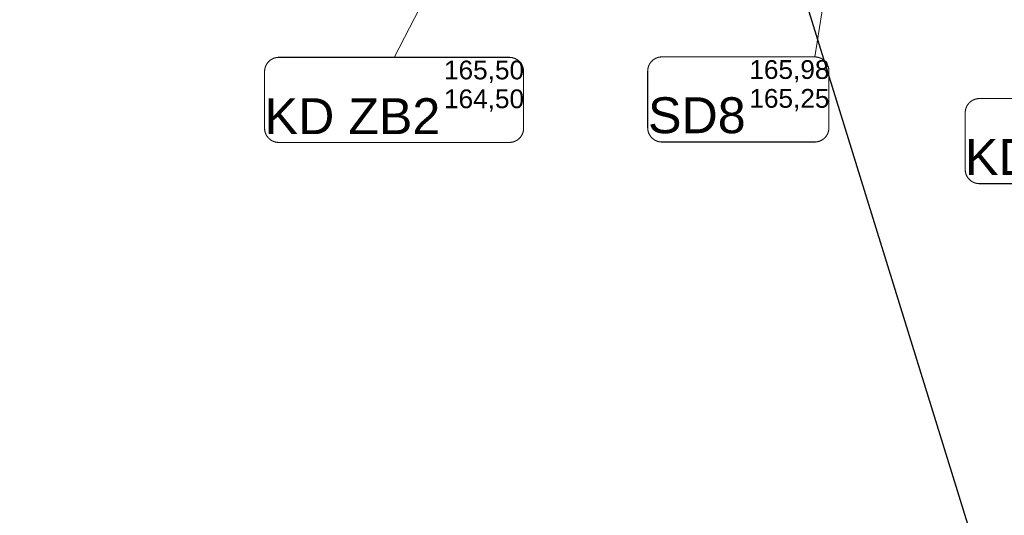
# Model space of a CAD drawing. Header units: metres. Extents: x -94 to 293, y -795 to -637.
# Tile 3 of 48: x 15 to 42, y -735 to -722. Entities that reach past the tile are written whole.
import ezdxf
from ezdxf.lldxf.tags import DXFTag
from ezdxf.xclip import XClip

# ---------------------------------------------------------------- set-up
doc = ezdxf.new("R2010")
doc.units = ezdxf.units.M
doc.header["$MEASUREMENT"] = 0
doc.header["$XCLIPFRAME"] = 0
doc.layers.add('IS_Węzeł_sieci_kanalizacyjnej_-_opisy', color=7, linetype='Continuous')
doc.layers.add('PZT MDCP', color=7, linetype='Continuous')
doc.layers.add('Mapa Poniatowa - do zatwierdzenia (3)_39_0_Nr_pióra__1', color=7, linetype='Continuous', lineweight=13)
doc.layers.add('PZT_Nr_pióra__101', color=7, linetype='Continuous', lineweight=5)
tags = doc.linetypes.add('SOLID', pattern=[10, 10, 0]).pattern_tags.tags
tags[6:7] = [DXFTag(74, 4), DXFTag(75, 0), DXFTag(340, '0'), DXFTag(46, 0.0), DXFTag(50, 0.0), DXFTag(44, 0.0), DXFTag(45, 0.0)]
tags[4:5] = [DXFTag(74, 4), DXFTag(75, 0), DXFTag(340, '0'), DXFTag(46, 0.0), DXFTag(50, 0.0), DXFTag(44, 0.0), DXFTag(45, 0.0)]
doc.dimstyles.new('GENERATED_STYLE__3', dxfattribs={"dimtxt": 0.18, "dimasz": 0.456, "dimexe": 0.18, "dimexo": 0.0625, "dimgap": 0.09, "dimtad": 0, "dimtih": 1, "dimtoh": 1, "dimdec": 4, "dimzin": 0, "dimdsep": 46, "dimcen": 0.09, "dimadec": 0, "dimazin": 0, "dimtfac": 1, "dimtdec": 4, "dimtmove": 0, "dimatfit": 3, "dimldrblk": 'ARROWHEAD_3', "dimfxl": 1, "dimtolj": 1, "dimtzin": 0, "dimarcsym": 0})
picture_1 = doc.add_image_def('image1.tif', size_in_pixel=(3509, 6496))

# ---------------------------------------------------------------- blocks, each defined once
blk = doc.blocks.new('Rysunek_1_39', base_point=(43.899, -710.766))
at = {"layer": 'Mapa Poniatowa - do zatwierdzenia (3)_39_0_Nr_pióra__1'}
image = blk.add_image(picture_1, insert=(-93.597, -636.506), size_in_units=(148.519, 274.99), rotation=-90, dxfattribs=at)
image.set_boundary_path([(-0.5, -0.5), (3508.5, 6495.5)])
blk = doc.blocks.new('ARROWHEAD_3')
at = {"color": 0, "linetype": 'Continuous', "lineweight": 0}
blk.add_line((0, 0), (-1, 0), dxfattribs=at)
at = {"color": 0, "linetype": 'Continuous', "lineweight": 0, "flags": 128}
blk.add_lwpolyline([(-1, 0.2679), (0, 0), (-1, -0.2679)], dxfattribs=at)

msp = doc.modelspace()

# ---------------------------------------------------------------- linework, layer by layer
at = {"layer": 'IS_Węzeł_sieci_kanalizacyjnej_-_opisy', "linetype": 'SOLID', "lineweight": 20, "ltscale": 10}
for p, q in [((25.254, -722.993), (31.489, -710.941)), ((36.72, -722.981), (38.389, -712.571))]:
    msp.add_line(p, q, dxfattribs=at)
at = {"layer": 'IS_Węzeł_sieci_kanalizacyjnej_-_opisy', "linetype": 'SOLID', "ltscale": 10}
for points in [[(22.111, -725.313, 0.03, 0.03, 0), (28.397, -725.313, 0.03, 0.03, 0.414214), (28.784, -724.927, 0.03, 0.03, 0), (28.784, -723.38, 0.03, 0.03, 0.414214), (28.397, -722.993, 0.03, 0.03, 0), (22.111, -722.993, 0.03, 0.03, 0.414214), (21.724, -723.38, 0.03, 0.03, 0), (21.724, -724.927, 0.03, 0.03, 0.414214), (22.111, -725.313, 0.03, 0.03, 0)], [(32.554, -725.301, 0.03, 0.03, 0), (36.72, -725.301, 0.03, 0.03, 0.414214), (37.107, -724.914, 0.03, 0.03, 0), (37.107, -723.368, 0.03, 0.03, 0.414214), (36.72, -722.981, 0.03, 0.03, 0), (32.554, -722.981, 0.03, 0.03, 0.414214), (32.167, -723.368, 0.03, 0.03, 0), (32.167, -724.914, 0.03, 0.03, 0.414214), (32.554, -725.301, 0.03, 0.03, 0)], [(41.209, -726.437, 0.03, 0.03, 0), (47.865, -726.437, 0.03, 0.03, 0.414214), (48.252, -726.051, 0.03, 0.03, 0), (48.252, -724.504, 0.03, 0.03, 0.414214), (47.865, -724.117, 0.03, 0.03, 0), (41.209, -724.117, 0.03, 0.03, 0.414214), (40.822, -724.504, 0.03, 0.03, 0), (40.822, -726.051, 0.03, 0.03, 0.414214), (41.209, -726.437, 0.03, 0.03, 0)]]:
    msp.add_lwpolyline(points, format="xyseb", dxfattribs=at)

# ---------------------------------------------------------------- block references
at = {"layer": 'PZT MDCP', "linetype": 'Continuous'}
ref = msp.add_blockref('Rysunek_1_39', (43.899, -710.766), dxfattribs=at)
XClip(ref).set_block_clipping_path([(-93.5966232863, -785.025747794), (181.3936544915, -636.5063033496)])

# ---------------------------------------------------------------- texts
at = {"layer": 'IS_Węzeł_sieci_kanalizacyjnej_-_opisy', "linetype": 'SOLID', "ltscale": 10}
for s, insert, char_height, attachment_point in [('\\fArial|b0|i0;165,50', (26.614, -723.688), 0.5112, 7), ('\\fArial|b0|i0;165,98', (34.937, -723.676), 0.5112, 7), ('\\fArial|b0|i0;KD ZB2', (26.514, -725.087), 0.9792, 9), ('\\fArial|b0|i0;164,50', (26.614, -723.868), 0.5112, 1), ('\\fArial|b0|i0;SD8', (34.837, -725.075), 0.9792, 9), ('\\fArial|b0|i0;165,25', (34.937, -723.856), 0.5112, 1), ('\\fArial|b0|i0;KD BUD', (45.982, -726.211), 0.9792, 9)]:
    msp.add_mtext(s, dxfattribs=dict(at, insert=insert, char_height=char_height, attachment_point=attachment_point))

# ---------------------------------------------------------------- leaders
at = {"layer": 'PZT_Nr_pióra__101', "linetype": 'Continuous', "annotation_type": 0, "has_hookline": 1, "hookline_direction": 0, "text_width": 11.954}
msp.add_leader([(35.316, -717.706), (41.256, -736.913), (54.536, -736.913)], dimstyle='GENERATED_STYLE__3', dxfattribs=at)

doc.saveas('drawing.dxf')
